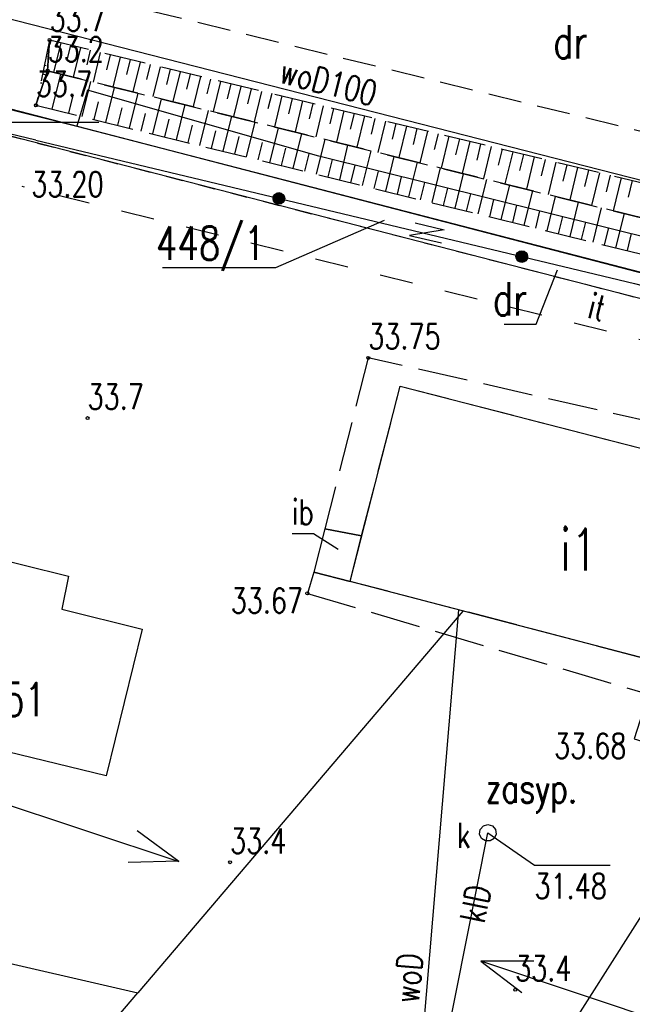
# Model space of a CAD drawing. Header units: millimetres. Extents: x 1427 to 82594, y 2364 to 16149.
# Tile 9 of 58: x 1592 to 1611, y 2394 to 2424. Entities that reach past the tile are written whole.
import ezdxf
from ezdxf.enums import TextEntityAlignment as Align

# ---------------------------------------------------------------- set-up
doc = ezdxf.new("R2010")
doc.units = ezdxf.units.MM
for name, pattern in [('1', [2, 1, -1]), ('2', [1, 0.5, -0.5]), ('423', [2, 1.5, -0.5]), ('424', [1.5, 1, -0.5]), ('9', [1.75, 1.25, -0.5]), ('901', [0])]:
    doc.linetypes.add(name, pattern=pattern)
for name, color, linetype in [('000_Inne__niezydentyfikowane_', 7, 'Continuous'), ('210-oznaczenie_konturu_uzytku_g', 7, 'Continuous'), ('211-numer_dzialki_ewidencyjnej', 7, 'Continuous'), ('218-kontur_uzytku_gruntowego', 7, 'Continuous'), ('219-dzialka_ewidencyjna', 7, 'Continuous'), ('312-budynek_ewidencyjny', 7, 'Continuous'), ('312-oznaczenie_budynku_ewidency', 7, 'Continuous'), ('582-Numer_w_GESUT-SKPOD', 7, 'Continuous'), ('brama', 7, 'Continuous'), ('chodnik', 7, 'Continuous'), ('inna_budowla', 7, 'Continuous'), ('inna_budowla-Atr17', 7, 'Continuous'), ('inny_obiekt_zagospodarowania_te', 7, 'Continuous'), ('jezdnia', 7, 'Continuous'), ('ogrodzenie_trwale', 7, 'Continuous'), ('opisy', 7, 'Continuous'), ('pikieta_naturalna', 7, 'Continuous'), ('pikieta_naturalna-Atr2', 7, 'Continuous'), ('pikieta_sztuczna', 7, 'Continuous'), ('pikieta_sztuczna-Atr2', 7, 'Continuous'), ('przewod_elektroenergetyczny_nis', 7, 'Continuous'), ('przewod_elektroenergetyczny_pod', 7, 'Continuous'), ('przewod_gazowy', 7, 'Continuous'), ('przewod_kanalizacyjny', 7, 'Continuous'), ('przewod_kanalizacyjny-Atr1', 7, 'Continuous'), ('przewod_wodociagowy', 7, 'Continuous'), ('przewod_wodociagowy-Atr1', 7, 'Continuous'), ('rzedna-Atr2', 7, 'Continuous'), ('rzedna-Atr3', 7, 'Continuous'), ('skarpa_nieumocniona', 7, 'Continuous'), ('wlaz_do_komory_lub_kanalu_-_okr', 7, 'Continuous')]:
    doc.layers.add(name, color=color, linetype=linetype)
doc.styles.add('STYL_ARIAL', font='simplex', dxfattribs={"width": 0.75, "oblique": 0.1})

# ---------------------------------------------------------------- blocks, each defined once
blk = doc.blocks.new('US22')
at = {"color": 7}
blk.add_polyline3d([(0, 0.25, 0), (0.1352, 0.2103, 0), (0.2274, 0.1039, 0), (0.2475, -0.0356, 0), (0.1889, -0.1637, 0), (0.0704, -0.2399, 0), (-0.0704, -0.2399, 0), (-0.1889, -0.1637, 0), (-0.2475, -0.0356, 0), (-0.2274, 0.1039, 0), (-0.1352, 0.2103, 0), (0, 0.25, 0)], dxfattribs=at)
blk = doc.blocks.new('PW01')
at = {"color": 7}
blk.add_polyline3d([(0.045, 0, 0), (0.0318, -0.0318, 0), (0, -0.045, 0), (-0.0318, -0.0318, 0), (-0.045, 0, 0), (-0.0318, 0.0318, 0), (0, 0.045, 0), (0.0318, 0.0318, 0), (0.045, 0, 0)], dxfattribs=at)

msp = doc.modelspace()

# ---------------------------------------------------------------- linework, layer by layer
at = {"layer": '000_Inne__niezydentyfikowane_', "color": 7}
for points in [[(1593.276, 2423.071, 0), (1593.246, 2422.951, 0)], [(1593.576, 2423.001, 0), (1593.356, 2422.111, 0)], [(1593.866, 2422.931, 0), (1593.756, 2422.481, 0)], [(1594.166, 2422.861, 0), (1593.946, 2421.971, 0)], [(1594.456, 2422.781, 0), (1594.356, 2422.341, 0)], [(1593.136, 2422.591, 0), (1593.206, 2422.581, 0)], [(1594.756, 2422.711, 0), (1594.546, 2421.821, 0)], [(1595.056, 2422.641, 0), (1594.946, 2422.191, 0)], [(1595.356, 2422.571, 0), (1595.136, 2421.671, 0)], [(1595.656, 2422.501, 0), (1595.546, 2422.051, 0)], [(1593.076, 2422.331, 0), (1593.136, 2422.321, 0)], [(1595.956, 2422.421, 0), (1595.736, 2421.531, 0)], [(1596.256, 2422.351, 0), (1596.146, 2421.901, 0)], [(1596.556, 2422.281, 0), (1596.336, 2421.381, 0)], [(1596.856, 2422.211, 0), (1596.746, 2421.751, 0)], [(1593.026, 2422.071, 0), (1593.136, 2422.041, 0)], [(1593.316, 2421.001, 0), (1593.576, 2422.061, 0)], [(1597.156, 2422.131, 0), (1596.936, 2421.231, 0)], [(1597.456, 2422.061, 0), (1597.346, 2421.611, 0)], [(1597.766, 2421.991, 0), (1597.546, 2421.081, 0)], [(1598.066, 2421.911, 0), (1597.956, 2421.461, 0)], [(1592.966, 2421.801, 0), (1593.006, 2421.801, 0)], [(1594.216, 2420.781, 0), (1594.476, 2421.841, 0)], [(1594.926, 2420.601, 0), (1595.186, 2421.661, 0)], [(1598.366, 2421.841, 0), (1598.146, 2420.931, 0)], [(1598.676, 2421.771, 0), (1598.566, 2421.311, 0)], [(1598.976, 2421.691, 0), (1598.756, 2420.781, 0)], [(1599.286, 2421.621, 0), (1599.176, 2421.161, 0)], [(1592.856, 2421.281, 0), (1592.866, 2421.281, 0)], [(1592.916, 2421.541, 0), (1592.966, 2421.531, 0)], [(1593.816, 2420.881, 0), (1593.946, 2421.411, 0)], [(1595.636, 2420.431, 0), (1595.896, 2421.491, 0)], [(1596.336, 2420.261, 0), (1596.596, 2421.311, 0)], [(1599.596, 2421.541, 0), (1599.376, 2420.621, 0)], [(1599.906, 2421.471, 0), (1599.786, 2421.011, 0)], [(1600.206, 2421.401, 0), (1599.986, 2420.471, 0)], [(1600.516, 2421.321, 0), (1600.406, 2420.861, 0)], [(1594.576, 2420.691, 0), (1594.706, 2421.221, 0)], [(1595.286, 2420.521, 0), (1595.416, 2421.041, 0)], [(1597.046, 2420.081, 0), (1597.306, 2421.141, 0)], [(1600.826, 2421.251, 0), (1600.606, 2420.321, 0)], [(1601.136, 2421.171, 0), (1601.026, 2420.711, 0)], [(1601.446, 2421.101, 0), (1601.226, 2420.171, 0)], [(1601.756, 2421.021, 0), (1601.646, 2420.561, 0)], [(1595.986, 2420.341, 0), (1596.116, 2420.871, 0)], [(1596.696, 2420.171, 0), (1596.826, 2420.701, 0)], [(1597.746, 2419.911, 0), (1598.006, 2420.961, 0)], [(1598.446, 2419.741, 0), (1598.706, 2420.791, 0)], [(1602.066, 2420.951, 0), (1601.846, 2420.011, 0)], [(1602.386, 2420.871, 0), (1602.266, 2420.401, 0)], [(1602.696, 2420.801, 0), (1602.466, 2419.861, 0)], [(1603.006, 2420.721, 0), (1602.896, 2420.251, 0)], [(1597.396, 2420.001, 0), (1597.526, 2420.521, 0)], [(1599.146, 2419.571, 0), (1599.406, 2420.621, 0)], [(1599.846, 2419.391, 0), (1600.106, 2420.441, 0)], [(1603.326, 2420.641, 0), (1603.096, 2419.701, 0)], [(1603.636, 2420.571, 0), (1603.526, 2420.101, 0)], [(1603.956, 2420.491, 0), (1603.726, 2419.551, 0)], [(1604.266, 2420.421, 0), (1604.156, 2419.941, 0)], [(1598.096, 2419.821, 0), (1598.226, 2420.351, 0)], [(1598.796, 2419.651, 0), (1598.926, 2420.181, 0)], [(1600.546, 2419.221, 0), (1600.806, 2420.271, 0)], [(1601.246, 2419.051, 0), (1601.506, 2420.101, 0)], [(1604.586, 2420.341, 0), (1604.356, 2419.391, 0)], [(1604.906, 2420.261, 0), (1604.786, 2419.791, 0)], [(1605.226, 2420.191, 0), (1604.996, 2419.231, 0)], [(1605.546, 2420.111, 0), (1605.426, 2419.631, 0)], [(1599.496, 2419.481, 0), (1599.626, 2420.001, 0)], [(1600.196, 2419.311, 0), (1600.326, 2419.831, 0)], [(1601.946, 2418.881, 0), (1602.196, 2419.921, 0)], [(1605.856, 2420.031, 0), (1605.626, 2419.071, 0)], [(1606.176, 2419.951, 0), (1606.066, 2419.471, 0)], [(1606.496, 2419.881, 0), (1606.266, 2418.921, 0)], [(1606.826, 2419.801, 0), (1606.706, 2419.321, 0)], [(1600.896, 2419.141, 0), (1601.026, 2419.661, 0)], [(1602.636, 2418.711, 0), (1602.896, 2419.751, 0)], [(1603.336, 2418.541, 0), (1603.586, 2419.581, 0)], [(1607.146, 2419.721, 0), (1606.906, 2418.761, 0)], [(1607.466, 2419.641, 0), (1607.346, 2419.161, 0)], [(1607.786, 2419.571, 0), (1607.556, 2418.601, 0)], [(1601.596, 2418.971, 0), (1601.726, 2419.491, 0)], [(1602.286, 2418.791, 0), (1602.416, 2419.321, 0)], [(1604.026, 2418.371, 0), (1604.286, 2419.411, 0)], [(1604.726, 2418.201, 0), (1604.976, 2419.241, 0)], [(1608.116, 2419.491, 0), (1607.996, 2419.001, 0)], [(1608.436, 2419.411, 0), (1608.206, 2418.441, 0)], [(1608.766, 2419.331, 0), (1608.646, 2418.841, 0)], [(1609.086, 2419.251, 0), (1608.856, 2418.281, 0)], [(1602.986, 2418.621, 0), (1603.116, 2419.141, 0)], [(1603.686, 2418.451, 0), (1603.806, 2418.971, 0)], [(1605.416, 2418.031, 0), (1605.666, 2419.061, 0)], [(1609.416, 2419.171, 0), (1609.296, 2418.681, 0)], [(1609.746, 2419.091, 0), (1609.506, 2418.111, 0)], [(1610.066, 2419.021, 0), (1609.946, 2418.521, 0)], [(1610.396, 2418.941, 0), (1610.156, 2417.951, 0)], [(1604.376, 2418.281, 0), (1604.506, 2418.801, 0)], [(1605.066, 2418.111, 0), (1605.196, 2418.631, 0)], [(1606.106, 2417.861, 0), (1606.366, 2418.891, 0)], [(1606.796, 2417.691, 0), (1607.056, 2418.721, 0)], [(1610.726, 2418.861, 0), (1610.606, 2418.361, 0)], [(1605.756, 2417.941, 0), (1605.886, 2418.461, 0)], [(1607.486, 2417.521, 0), (1607.746, 2418.551, 0)], [(1608.176, 2417.351, 0), (1608.426, 2418.381, 0)], [(1606.456, 2417.771, 0), (1606.576, 2418.291, 0)], [(1607.146, 2417.601, 0), (1607.266, 2418.121, 0)], [(1608.866, 2417.181, 0), (1609.116, 2418.211, 0)], [(1609.556, 2417.011, 0), (1609.806, 2418.041, 0)], [(1607.836, 2417.431, 0), (1607.956, 2417.951, 0)], [(1608.516, 2417.261, 0), (1608.646, 2417.781, 0)], [(1610.236, 2416.841, 0), (1610.496, 2417.871, 0)], [(1609.206, 2417.091, 0), (1609.336, 2417.611, 0)], [(1609.896, 2416.931, 0), (1610.026, 2417.441, 0)], [(1610.586, 2416.761, 0), (1610.706, 2417.271, 0)]]:
    msp.add_polyline3d(points, dxfattribs=at)
at = {"layer": '210-oznaczenie_konturu_uzytku_g', "color": 3}
msp.add_polyline3d([(1606.881, 2414.547, 0), (1607.851, 2414.547, 0), (1608.488, 2416.182, 0)], dxfattribs=at)
at = {"layer": '211-numer_dzialki_ewidencyjnej', "color": 7}
for points in [[(1596.625, 2416.257, 0), (1600.034, 2416.257, 0), (1603.297, 2417.669, 0)], [(1604.208, 2417.591, 0), (1605.085, 2417.386, 0), (1604.041, 2417.209, 0), (1605.006, 2416.992, 0)]]:
    msp.add_polyline3d(points, dxfattribs=at)
at = {"layer": '218-kontur_uzytku_gruntowego', "color": 3, "linetype": '2'}
msp.add_polyline3d([(1625.316, 2411.621, 0), (1588.636, 2421.071, 0)], dxfattribs=at)
at = {"layer": '219-dzialka_ewidencyjna', "color": 7}
for points in [[(1625.686, 2412.271, 0), (1588.826, 2421.851, 0)], [(1625.316, 2411.621, 0), (1588.636, 2421.071, 0)]]:
    msp.add_polyline3d(points, dxfattribs=at)
at = {"layer": '312-budynek_ewidencyjny', "color": 7}
for points in [[(1602.266, 2406.831, 0), (1603.766, 2412.691, 0)], [(1603.766, 2412.691, 0), (1607.256, 2411.791, 0)], [(1607.256, 2411.791, 0), (1618.406, 2408.921, 0)], [(1588.306, 2408.351, 0), (1593.806, 2406.991, 0)], [(1593.806, 2406.991, 0), (1593.606, 2406.001, 0)], [(1616.936, 2402.991, 0), (1602.266, 2406.831, 0)], [(1593.606, 2406.001, 0), (1596.016, 2405.401, 0)], [(1596.016, 2405.401, 0), (1594.936, 2400.991, 0)], [(1594.936, 2400.991, 0), (1587.106, 2402.891, 0)]]:
    msp.add_polyline3d(points, dxfattribs=at)
at = {"layer": 'brama', "color": 7}
msp.add_polyline3d([(1592.826, 2420.071, 0), (1588.606, 2421.081, 0)], dxfattribs=at)
at = {"layer": 'chodnik', "color": 7, "linetype": '423'}
for points in [[(1601.496, 2408.411, 0), (1602.606, 2408.201, 0), (1603.766, 2412.691, 0), (1617.196, 2409.231, 0), (1617.476, 2410.211, 0), (1602.806, 2413.541, 0), (1601.496, 2408.411, 0)], [(1611.216, 2403.441, 0), (1610.786, 2402.101, 0), (1615.366, 2400.701, 0), (1616.936, 2402.991, 0), (1602.266, 2406.831, 0), (1601.166, 2407.111, 0), (1600.976, 2406.471, 0), (1611.216, 2403.441, 0)]]:
    msp.add_polyline3d(points, dxfattribs=at)
at = {"layer": 'inna_budowla', "color": 7}
msp.add_polyline3d([(1602.266, 2406.831, 0), (1602.606, 2408.201, 0), (1601.496, 2408.411, 0), (1601.166, 2407.111, 0), (1602.266, 2406.831, 0)], dxfattribs=at)
at = {"layer": 'inna_budowla-Atr17', "color": 7}
msp.add_polyline3d([(1601.896, 2407.791, 0), (1601.156, 2408.261, 0), (1600.517, 2408.261, 0)], dxfattribs=at)
at = {"layer": 'inny_obiekt_zagospodarowania_te', "color": 7, "linetype": '1'}
msp.add_polyline3d([(1623.546, 2410.971, 0), (1592.416, 2418.681, 0)], dxfattribs=at)
at = {"layer": 'jezdnia', "color": 7, "linetype": '424'}
msp.add_polyline3d([(1596.226, 2423.971, 0), (1622.536, 2417.511, 0)], dxfattribs=at)
at = {"layer": 'ogrodzenie_trwale', "color": 7, "linetype": '901'}
msp.add_polyline3d([(1592.826, 2420.071, 0), (1610.796, 2415.771, 0), (1625.226, 2412.021, 0), (1624.606, 2409.371, 0), (1624.146, 2409.171, 0)], dxfattribs=at)
at = {"layer": 'ogrodzenie_trwale', "color": 7}
for centre, radius in [((1600.12, 2418.325), 0.175), ((1600.12, 2418.325), 0.158), ((1600.12, 2418.325), 0.14), ((1600.12, 2418.325), 0.122), ((1600.12, 2418.325), 0.105), ((1600.12, 2418.325), 0.0875), ((1600.12, 2418.325), 0.07), ((1600.12, 2418.325), 0.0525), ((1600.12, 2418.325), 0.035), ((1607.414, 2416.58), 0.175), ((1607.414, 2416.58), 0.158), ((1607.414, 2416.58), 0.14), ((1607.414, 2416.58), 0.122), ((1607.414, 2416.58), 0.105), ((1607.414, 2416.58), 0.0875), ((1607.414, 2416.58), 0.07), ((1607.414, 2416.58), 0.0525), ((1607.414, 2416.58), 0.035)]:
    msp.add_circle(centre, radius, dxfattribs=at)
at = {"layer": 'opisy', "color": 7}
msp.add_polyline3d([(1589.716, 2420.611, 0), (1594.716, 2420.611, 0)], dxfattribs=at)
at = {"layer": 'przewod_elektroenergetyczny_nis', "color": 1}
for points in [[(1606.232, 2395.416, 0), (1620.448, 2390.67, 0), (1621.072, 2405.651, 0), (1621.509, 2404.162, 0)], [(1582.941, 2403.126, 0), (1597.121, 2398.424, 0), (1595.864, 2399.346, 0)], [(1595.596, 2398.397, 0), (1597.107, 2398.437, 0)], [(1607.772, 2395.427, 0), (1606.189, 2395.427, 0), (1607.413, 2394.488, 0)]]:
    msp.add_polyline3d(points, dxfattribs=at)
at = {"layer": 'przewod_elektroenergetyczny_pod', "color": 1}
msp.add_polyline3d([(1604.296, 2386.221, 0), (1615.236, 2403.431, 0)], dxfattribs=at)
at = {"layer": 'przewod_gazowy', "color": 40}
for points in [[(1536.216, 2428.501, 0), (1537.276, 2431.951, 0), (1538.686, 2434.271, 0), (1541.756, 2434.501, 0), (1587.766, 2422.081, 0), (1594.056, 2420.491, 0)], [(1662.016, 2404.251, 0), (1656.546, 2405.801, 0), (1620.126, 2414.921, 0), (1601.316, 2419.591, 0), (1594.376, 2421.581, 0), (1594.056, 2420.491, 0)], [(1594.056, 2420.491, 0), (1629.316, 2411.371, 0), (1660.476, 2403.691, 0), (1663.406, 2412.811, 0), (1698.376, 2404.751, 0), (1701.864, 2404.234, 0)]]:
    msp.add_polyline3d(points, dxfattribs=at)
at = {"layer": 'przewod_kanalizacyjny', "color": 34}
msp.add_polyline3d([(1603.826, 2386.341, 0), (1606.396, 2399.281, 0)], dxfattribs=at)
at = {"layer": 'przewod_wodociagowy', "color": 5}
for points in [[(1664.066, 2405.731, 0), (1645.976, 2409.881, 0), (1636.846, 2412.261, 0), (1635.406, 2412.631, 0), (1587.726, 2424.821, 0), (1579.296, 2427.141, 0), (1544.706, 2436.011, 0), (1533.926, 2438.841, 0), (1533.166, 2438.971, 0)], [(1605.646, 2405.941, 0), (1595.886, 2394.481, 0)], [(1603.876, 2386.331, 0), (1605.526, 2405.981, 0)], [(1575.846, 2399.571, 0), (1581.426, 2397.811, 0), (1595.886, 2394.481, 0)], [(1582.043, 2374.197, 0), (1582.246, 2375.371, 0), (1588.656, 2386.001, 0), (1595.886, 2394.481, 0)]]:
    msp.add_polyline3d(points, dxfattribs=at)
at = {"layer": 'rzedna-Atr2', "color": 7}
msp.add_polyline3d([(1606.396, 2399.281, 0), (1607.796, 2398.311, 0), (1610.073, 2398.311, 0)], dxfattribs=at)
at = {"layer": 'skarpa_nieumocniona', "color": 7, "linetype": '9'}
for points in [[(1592.826, 2421.121, 0), (1593.176, 2422.161, 0), (1593.236, 2423.081, 0), (1592.826, 2421.121, 0)], [(1592.826, 2421.121, 0), (1593.176, 2422.161, 0), (1593.236, 2423.081, 0), (1592.826, 2421.121, 0)], [(1593.236, 2423.081, 0), (1593.176, 2422.161, 0), (1611.176, 2417.701, 0), (1625.226, 2414.261, 0), (1625.556, 2415.221, 0), (1611.416, 2418.691, 0), (1593.236, 2423.081, 0)], [(1593.236, 2423.081, 0), (1593.176, 2422.161, 0), (1611.176, 2417.701, 0), (1625.226, 2414.261, 0), (1625.556, 2415.221, 0), (1611.416, 2418.691, 0), (1593.236, 2423.081, 0)], [(1625.226, 2414.261, 0), (1611.176, 2417.701, 0), (1593.176, 2422.161, 0), (1592.826, 2421.121, 0), (1610.976, 2416.661, 0), (1625.206, 2413.321, 0), (1625.226, 2414.261, 0)], [(1625.226, 2414.261, 0), (1611.176, 2417.701, 0), (1593.176, 2422.161, 0), (1592.826, 2421.121, 0), (1610.976, 2416.661, 0), (1625.206, 2413.321, 0), (1625.226, 2414.261, 0)]]:
    msp.add_polyline3d(points, dxfattribs=at)

# ---------------------------------------------------------------- block references
at = {"layer": 'pikieta_naturalna', "color": 7}
for p in [(1593.236, 2423.081), (1593.176, 2422.161), (1592.826, 2421.121), (1594.376, 2411.731), (1598.656, 2398.401), (1607.216, 2394.571)]:
    msp.add_blockref('PW01', p, dxfattribs=at)
at = {"layer": 'pikieta_sztuczna', "color": 7}
for p in [(1602.806, 2413.541), (1600.976, 2406.471)]:
    msp.add_blockref('PW01', p, dxfattribs=at)
at = {"layer": 'wlaz_do_komory_lub_kanalu_-_okr', "color": 7}
msp.add_blockref('US22', (1606.396, 2399.281), dxfattribs=at)

# ---------------------------------------------------------------- texts
at = {"layer": '210-oznaczenie_konturu_uzytku_g', "color": 3, "style": 'STYL_ARIAL', "width": 0.75}
for p in [(1608.359, 2422.228), (1606.546, 2414.509)]:
    msp.add_text('dr', height=1, dxfattribs=at).set_placement(p, align=Align.BOTTOM_LEFT)
at = {"layer": '211-numer_dzialki_ewidencyjnej', "color": 7, "style": 'STYL_ARIAL', "width": 0.75}
msp.add_text('448/1', height=1, dxfattribs=at).set_placement((1596.432, 2416.184), align=Align.BOTTOM_LEFT)
at = {"layer": '312-oznaczenie_budynku_ewidency', "color": 7, "style": 'STYL_ARIAL', "width": 0.75}
msp.add_text('i1', height=1.25, dxfattribs=at).set_placement((1609.126, 2407.786), align=Align.MIDDLE_CENTER)
msp.add_text('551', height=1, dxfattribs=at).set_placement((1591.196, 2403.781), align=Align.TOP_LEFT)
at = {"layer": '582-Numer_w_GESUT-SKPOD', "color": 34, "style": 'STYL_ARIAL', "width": 0.75}
msp.add_text('zasyp.', height=0.875, dxfattribs=at).set_placement((1606.326, 2399.921), align=Align.BOTTOM_LEFT)
at = {"layer": 'inna_budowla-Atr17', "color": 7, "style": 'STYL_ARIAL', "width": 0.75}
msp.add_text('ib', height=0.75, dxfattribs=at).set_placement((1600.517, 2408.31), align=Align.BOTTOM_LEFT)
at = {"layer": 'inny_obiekt_zagospodarowania_te', "color": 7, "style": 'STYL_ARIAL', "width": 0.75}
msp.add_text('it', height=0.75, rotation=346.089, dxfattribs=at).set_placement((1609.296, 2414.541), align=Align.BOTTOM_LEFT)
at = {"layer": 'pikieta_naturalna-Atr2', "color": 7, "style": 'STYL_ARIAL', "width": 0.75}
for s, p in [('33.7', (1593.236, 2423.122)), ('33.2', (1593.176, 2422.202)), ('33.7', (1592.826, 2421.162)), ('33.7', (1594.376, 2411.772)), ('33.4', (1598.656, 2398.442)), ('33.4', (1607.216, 2394.612))]:
    msp.add_text(s, height=0.75, dxfattribs=at).set_placement(p, align=Align.BOTTOM_LEFT)
at = {"layer": 'pikieta_sztuczna-Atr2', "color": 7, "style": 'STYL_ARIAL', "width": 0.75}
for s, p in [('33.20', (1592.686, 2418.152)), ('33.75', (1602.806, 2413.582)), ('33.67', (1598.676, 2405.652)), ('33.68', (1608.386, 2401.292))]:
    msp.add_text(s, height=0.75, dxfattribs=at).set_placement(p, align=Align.BOTTOM_LEFT)
at = {"layer": 'przewod_kanalizacyjny-Atr1', "color": 34, "style": 'STYL_ARIAL', "width": 0.75}
msp.add_text('klD', height=0.75, rotation=78.778, dxfattribs=at).set_placement((1605.917, 2396.61), align=Align.MIDDLE_LEFT)
at = {"layer": 'przewod_wodociagowy-Atr1', "color": 5, "style": 'STYL_ARIAL', "width": 0.75}
for s, rotation, p in [('woD100', 345.658, (1600.185, 2422.182)), ('woD', 85.174, (1603.945, 2394.18))]:
    msp.add_text(s, height=0.75, rotation=rotation, dxfattribs=at).set_placement(p, align=Align.MIDDLE_LEFT)
at = {"layer": 'rzedna-Atr3', "color": 7, "style": 'STYL_ARIAL', "width": 0.75}
msp.add_text('31.48', height=0.75, dxfattribs=at).set_placement((1607.796, 2397.085), align=Align.BOTTOM_LEFT)
at = {"layer": 'wlaz_do_komory_lub_kanalu_-_okr', "color": 7, "style": 'STYL_ARIAL', "width": 0.75}
msp.add_text('k', height=0.75, dxfattribs=at).set_placement((1605.466, 2398.609), align=Align.BOTTOM_LEFT)

doc.saveas('drawing.dxf')
